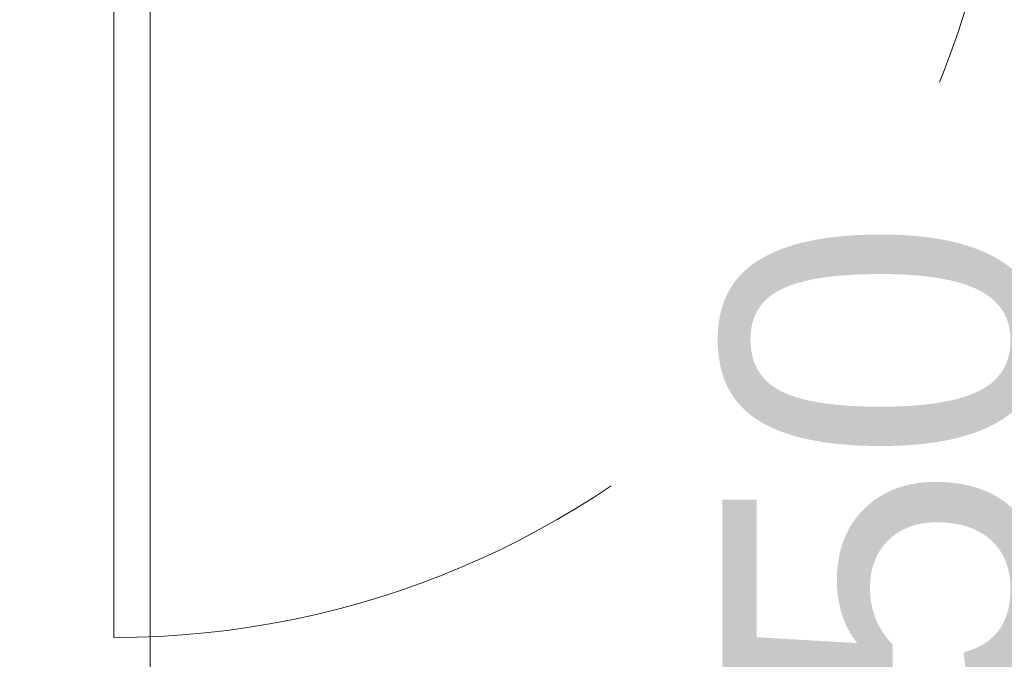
# Model space of a CAD drawing. Header units: centimetres. Extents: x -1631 to 1829, y -257 to 3158.
# Tile 88 of 128: x 336 to 392, y 1611 to 1648. Entities that reach past the tile are written whole.
import ezdxf

# ---------------------------------------------------------------- set-up
doc = ezdxf.new("R2010")
doc.units = ezdxf.units.CM
doc.linetypes.add('Dash', pattern=[60, 30, -30])
for name, color, linetype, lineweight in [('A-DETL', 90, 'Continuous', 9), ('A-DOOR', 31, 'Continuous', 13), ('A-DOOR-HDLN', 31, 'Dash', 9), ('A-DOOR-IDEN', 31, 'Continuous', 13), ('A-WALL-IDEN', 211, 'Continuous', 13)]:
    doc.layers.add(name, color=color, linetype=linetype, lineweight=lineweight)
doc.styles.add('Arial_8', font='arial.ttf', dxfattribs={"height": 18})

# ---------------------------------------------------------------- blocks, each defined once
blk = doc.blocks.new('Schueco_FWS_ADS-75-SimplySmart_inw_Family-02 - FWS SI insert unit 90-2368395-5_piętro III __10_50 m_ - stan projektowany')
at = {"layer": 'A-DOOR'}
blk.add_line((72.3, 58.25), (72.3, 7.6), dxfattribs=at)
at = {"layer": 'A-DOOR-HDLN'}
blk.add_arc((72.3, 7.6), 50.65, 90, 180, dxfattribs=at)

msp = doc.modelspace()

# ---------------------------------------------------------------- linework, layer by layer
at = {"layer": 'A-DETL', "linetype": 'Dash', "lineweight": 25}
msp.add_open_spline([(-555.623, 1472.575), (-478.908, 1472.575), (-476.079, 1472.575), (-439.123, 1472.575), (-439.123, 1435.619), (-439.123, 1432.79), (-439.123, 1329.11), (-439.123, 1326.281), (-439.123, 1289.326), (-402.167, 1289.326), (-399.339, 1289.326), (54.377, 1289.326), (347.204, 1289.326), (391.666, 1289.326), (418.55, 1316.21), (413.877, 1393.928), (413.877, 1663.126)], degree=3, knots=[0, 0, 0, 0, 1.274059, 2.1133, 2.95254, 4.521491, 5.717221, 7.286172, 8.125412, 8.964652, 14.361634, 22.556861, 31.207392, 35.311818, 37.065318, 41.276562, 41.276562, 41.276562, 41.276562], dxfattribs=at)
at = {"layer": 'A-WALL-IDEN'}
msp.add_line((343.644, 1670.726), (343.644, 1605.153), dxfattribs=at)

# ---------------------------------------------------------------- block references
at = {"layer": 'A-DOOR', "rotation": 180}
msp.add_blockref('Schueco_FWS_ADS-75-SimplySmart_inw_Family-02 - FWS SI insert unit 90-2368395-5_piętro III __10_50 m_ - stan projektowany', (413.877, 1670.726), dxfattribs=at)

# ---------------------------------------------------------------- texts
at = {"layer": 'A-DOOR-IDEN', "insert": (399.348, 1636.361), "char_height": 18, "width": 70.1, "attachment_point": 6, "rotation": 90, "line_spacing_factor": 0.936439, "style": 'Arial_8'}
msp.add_mtext('\\pxqr,t7.05556,14.11111,21.16667,28.22222,35.27778,42.33333,49.38889,56.44444,63.5,70.55556,77.61111,84.66667,91.72222,98.77778,105.83333,112.88889,119.94444,127,134.05556,141.11111,148.16667,155.22222,162.27778,169.33333,176.38889,183.44444,190.5,197.55556,204.61111,211.66667,218.72222,225.77778;{90+50\\P200}', dxfattribs=at)

doc.saveas('drawing.dxf')
